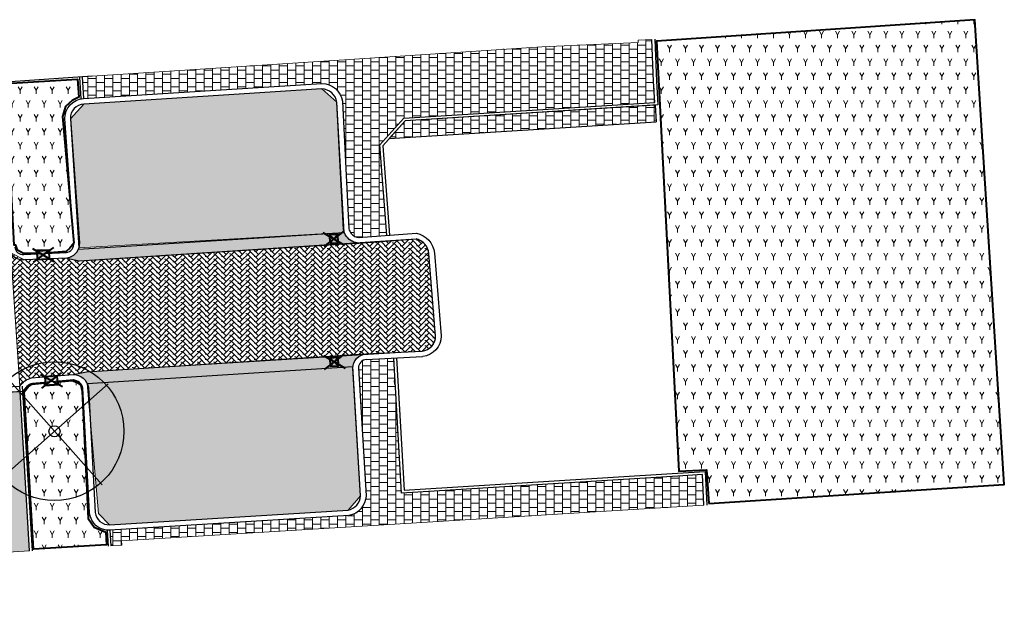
# Model space of a CAD drawing. Header units: metres. Extents: x -1 to 162893, y -2 to 502950.
# Tile 100 of 107: x 162631 to 162667, y 502794 to 502815. Entities that reach past the tile are written whole.
import ezdxf

# ---------------------------------------------------------------- set-up
doc = ezdxf.new("R2010")
doc.units = ezdxf.units.M
for name, color, linetype, lineweight, true_color in [('V-BH-GR-BEPLANTING_CULTUUR-A', 92, 'Continuous', 40, 0x00bd00), ('V-WE-VH-VERHARDING_SBAKSTEEN-A - ROODBRUIN_KEPER', 242, 'Continuous', 13, 0xbd002e), ('V-WE-VH-VERHARDING_TEGEL_300x300x45_GRIJS-A', 253, 'Continuous', 13, 0x828282)]:
    doc.layers.add(name, color=color, linetype=linetype, lineweight=lineweight, true_color=true_color)
for name, color, linetype, lineweight in [('V-BH-RI-GWA_KOLK-S', 30, 'Continuous', 40), ('V-BH-VH-GOOT_GEBAKKENKLINKERS_KEIFORMAAT_4STREK-G', 3, 'Continuous', 30), ('V-BH-VH-KANTOPSLUITING_OPSLUITBAND_100X200-G', 150, 'Continuous', 30), ('V-BH-VH-KANTOPSLUITING_TROTTOIRBAND_180 200-G', 6, 'Continuous', 30), ('V-BH-VH-KANTOPSLUITING_VOORKANTBAND-G', 2, 'Continuous', 30), ('V-BH-VH-MATERIAALGRENS-G', 7, 'Continuous', 30), ('V-WE-GR-BEPLANTING-A-250', 92, 'Continuous', 18), ('V-WE-GR-BOOM-S', 1, 'Continuous', 30), ('V-WE-VH-OPENVERHARDING_TEGEL-A', 92, 'Continuous', 18), ('V01-WE-VH-OPENVERHARDING_TEGEL-A', 92, 'Continuous', 18)]:
    doc.layers.add(name, color=color, linetype=linetype, lineweight=lineweight)
doc.layers.add('X-XX-AL-HULPLIJN 01-G', color=1, linetype='Continuous', lineweight=18, true_color=0xff0000, plot=False)
doc.layers.add('X01-XX-AL-HULPLIJN 01-G', color=1, linetype='Continuous', lineweight=18, true_color=0xff0000, plot=False)
pattern_1 = [(0, (0, 0), (0.3, 0.15), [0.3, -0.3]), (90, (0, 0), (-0.3, 2e-17), [])]
pattern_2 = [(0, (0, 0), (0, 0.1), []), (90, (0.4, 0), (-0.4, 2e-17), [0.1, -0.1]), (90, (0.2, 0.1), (-0.4, 2e-17), [0.1, -0.1]), (0, (0.2, 0.05), (0, 0.2), [0, -0.2, 0, 0, 0]), (0, (0.2, 0.15), (0, 0.2), [0, -0.2, 0, 0, 0])]
pattern_3 = [(60, (162509.3586, 502748.52543), (-0.2886752, 0.4999999), [0.144338, -0.433013]), (120, (162509.3586, 502748.52543), (-0.5773502, -1e-07), [0.144338, -0.433013]), (270, (162509.35858, 502748.52543), (0.288675, -0.5), [0.125, -0.875])]

# ---------------------------------------------------------------- blocks, each defined once
blk = doc.blocks.new('V-SRI-KOLK_TROTTOIR-SO15')
at = {"layer": 'V-BH-RI-GWA_KOLK-S', "linetype": 'Continuous'}
blk.add_hatch(color=256, dxfattribs=at).paths.add_polyline_path([(0.212, 0.168), (-0.237, 0.131), (-0.212, -0.168)])
at = {"layer": 'V-BH-RI-GWA_KOLK-S', "ltscale": 0.02}
for p, q in [((-0.395, 0.218), (0.395, -0.218)), ((0.353, 0.28), (-0.353, -0.28))]:
    blk.add_line(p, q, dxfattribs=at)
at = {"layer": 'V-BH-RI-GWA_KOLK-S', "ltscale": 0.2}
blk.add_line((-0.212, -0.168), (0.212, 0.168), dxfattribs=at)
at = {"layer": 'V-BH-RI-GWA_KOLK-S', "ltscale": 0.2, "flags": 128}
blk.add_lwpolyline([(-0.212, -0.168), (0.237, -0.131), (0.212, 0.168), (-0.237, 0.131), (-0.212, -0.168)], dxfattribs=at)
blk = doc.blocks.new('V-SRI-KOLK_TROTTOIR-SO16')
at = {"layer": 'V-BH-RI-GWA_KOLK-S', "linetype": 'Continuous'}
blk.add_hatch(color=256, dxfattribs=at).paths.add_polyline_path([(0.218, 0.16), (-0.231, 0.14), (-0.218, -0.16)])
at = {"layer": 'V-BH-RI-GWA_KOLK-S', "ltscale": 0.02}
for p, q in [((-0.386, 0.233), (0.386, -0.233)), ((0.364, 0.266), (-0.364, -0.266))]:
    blk.add_line(p, q, dxfattribs=at)
at = {"layer": 'V-BH-RI-GWA_KOLK-S', "ltscale": 0.2}
blk.add_line((-0.218, -0.16), (0.218, 0.16), dxfattribs=at)
at = {"layer": 'V-BH-RI-GWA_KOLK-S', "ltscale": 0.2, "flags": 128}
blk.add_lwpolyline([(-0.218, -0.16), (0.231, -0.14), (0.218, 0.16), (-0.231, 0.14), (-0.218, -0.16)], dxfattribs=at)
blk = doc.blocks.new('V-SRI-KOLK_STRAAT_300X300-SO1')
at = {"layer": 'V-BH-RI-GWA_KOLK-S', "ltscale": 0.02}
for p, q in [((-0.4, 0.375), (0.381, -0.076)), ((0.349, 0.423), (-0.368, -0.124))]:
    blk.add_line(p, q, dxfattribs=at)
at = {"layer": 'V-BH-RI-GWA_KOLK-S', "ltscale": 0.2}
for p, q in [((0.15, 0.009), (-0.169, 0.29)), ((-0.15, -0.009), (0.131, 0.309))]:
    blk.add_line(p, q, dxfattribs=at)
at = {"layer": 'V-BH-RI-GWA_KOLK-S', "ltscale": 0.2, "flags": 128}
blk.add_lwpolyline([(-0.15, -0.009), (0.15, 0.009), (0.131, 0.309), (-0.169, 0.29), (-0.15, -0.009)], dxfattribs=at)
blk = doc.blocks.new('V-SRI-KOLK_STRAAT_300X300-SO2')
at = {"layer": 'V-BH-RI-GWA_KOLK-S', "ltscale": 0.02}
for p, q in [((-0.4, 0.375), (0.381, -0.076)), ((0.349, 0.423), (-0.368, -0.124))]:
    blk.add_line(p, q, dxfattribs=at)
at = {"layer": 'V-BH-RI-GWA_KOLK-S', "ltscale": 0.2}
for p, q in [((0.15, 0.009), (-0.169, 0.29)), ((-0.15, -0.009), (0.131, 0.309))]:
    blk.add_line(p, q, dxfattribs=at)
at = {"layer": 'V-BH-RI-GWA_KOLK-S', "ltscale": 0.2, "flags": 128}
blk.add_lwpolyline([(-0.15, -0.009), (0.15, 0.009), (0.131, 0.309), (-0.169, 0.29), (-0.15, -0.009)], dxfattribs=at)
blk = doc.blocks.new('V-SGR-BOOM_00122')
at = {"layer": 'V-WE-GR-BOOM-S', "ltscale": 0.0025}
for p, q in [((1.712, -1.936), (-1.712, 1.936)), ((1.936, 1.712), (-1.936, -1.712))]:
    blk.add_line(p, q, dxfattribs=at)
at = {"layer": 'V-WE-GR-BOOM-S', "ltscale": 2.5}
for radius in [2.5, 0.2]:
    blk.add_circle((0, 0), radius, dxfattribs=at)

msp = doc.modelspace()

# ---------------------------------------------------------------- hatches: boundary and pattern name
at = {"layer": 'V-BH-VH-GOOT_GEBAKKENKLINKERS_KEIFORMAAT_4STREK-G'}
h = msp.add_hatch(dxfattribs=at)
h.set_pattern_fill('AVH-SBS_DIKFORMAAT_HALFST', color=256, scale=2, pattern_type=2)
h.set_pattern_definition(pattern_2)
edge = h.paths.add_edge_path()
edge.add_line((162633.563, 502806.301), (162643.14, 502806.907))
edge.add_arc((162643.695, 502807.111), 0.591, 200.1968, 267.5107)
edge.add_line((162643.669, 502806.521), (162633.589, 502805.881))
edge.add_line((162633.589, 502805.881), (162633.148, 502805.982))
edge.add_arc((162633.082, 502806.498), 0.52, 277.3302, 337.6919)
h = msp.add_hatch(dxfattribs=at)
h.set_pattern_fill('AVH-SBS_DIKFORMAAT_HALFST', color=256, scale=2, pattern_type=2)
h.set_pattern_definition(pattern_2)
edge = h.paths.add_edge_path()
edge.add_line((162633.382, 502801.79), (162633.853, 502801.886))
edge.add_line((162633.853, 502801.886), (162643.918, 502802.527))
edge.add_arc((162643.957, 502802.025), 0.503, 94.4831, 174.4934)
edge.add_line((162643.456, 502802.073), (162633.88, 502801.467))
edge.add_arc((162633.36, 502801.212), 0.578, 26.1273, 87.8372)
at = {"layer": 'V-WE-GR-BEPLANTING-A-250'}
h = msp.add_hatch(dxfattribs=at)
h.set_pattern_fill('AGR-BEPLANTING_SOORT_01-SO', color=256, scale=0.5, pattern_type=2)
h.set_pattern_definition(pattern_3)
h.paths.add_polyline_path([(162656.271, 502797.147), (162666.916, 502797.823), (162665.852, 502814.565), (162654.389, 502813.786), (162655.195, 502798.3), (162656.192, 502798.359)])
h = msp.add_hatch(dxfattribs=at)
h.set_pattern_fill('AGR-BEPLANTING_SOORT_01-SO', color=256, scale=0.5, pattern_type=2)
h.set_pattern_definition(pattern_3)
h.paths.add_polyline_path([(162630.956, 502812.265), (162633.534, 502812.429), (162633.576, 502811.772), (162633.339, 502811.654), (162633.104, 502811.434), (162632.99, 502811.079), (162633.401, 502806.515), (162633.262, 502806.341), (162633.121, 502806.218), (162632.537, 502806.168), (162632.529, 502806.263), (162632.057, 502806.251), (162632.061, 502806.146), (162631.589, 502806.149), (162631.367, 502806.264), (162631.312, 502806.441), (162631.247, 502806.439)])
h = msp.add_hatch(dxfattribs=at)
h.set_pattern_fill('AGR-BEPLANTING_SOORT_01-SO', color=256, scale=0.5, pattern_type=2)
h.set_pattern_definition(pattern_3)
h.paths.add_polyline_path([(162631.903, 502801.443), (162632.358, 502801.486), (162632.366, 502801.388), (162632.848, 502801.423), (162632.839, 502801.525), (162633.343, 502801.568), (162633.503, 502801.509), (162633.649, 502801.401), (162633.702, 502801.189), (162633.92, 502796.602), (162634.136, 502796.283), (162634.552, 502796.109), (162634.572, 502795.656), (162631.951, 502795.496), (162631.612, 502801.158), (162631.757, 502801.337)])
at = {"layer": 'V-WE-VH-OPENVERHARDING_TEGEL-A'}
h = msp.add_hatch(dxfattribs=at)
h.set_pattern_fill('AVH-TEGEL_300X300_HALFST', color=256, pattern_type=2)
h.set_pattern_definition(pattern_1)
edge = h.paths.add_edge_path()
edge.add_line((162630.434, 502801.119), (162631.463, 502801.164))
edge.add_line((162631.463, 502801.164), (162631.809, 502795.433))
edge.add_line((162631.809, 502795.433), (162630.259, 502795.338))
edge.add_line((162630.259, 502795.338), (162634.508, 502727.292))
edge.add_line((162634.508, 502727.292), (162634.856, 502727.314))
edge.add_line((162634.856, 502727.314), (162634.925, 502726.482))
edge.add_line((162634.925, 502726.482), (162630.988, 502726.221))
edge.add_line((162630.988, 502726.221), (162630.744, 502727.827))
edge.add_line((162630.744, 502727.827), (162630.227, 502736.288))
edge.add_line((162630.227, 502736.288), (162630.734, 502736.317))
edge.add_line((162630.734, 502736.317), (162630.602, 502738.388))
edge.add_line((162630.602, 502738.388), (162630.106, 502738.358))
edge.add_line((162630.106, 502738.358), (162628.696, 502761.413))
edge.add_line((162628.696, 502761.413), (162629.157, 502761.442))
edge.add_line((162629.157, 502761.442), (162629.044, 502763.445))
edge.add_line((162629.044, 502763.445), (162628.572, 502763.431))
edge.add_line((162628.572, 502763.431), (162627.929, 502774))
edge.add_line((162627.929, 502774), (162628.394, 502774.041))
edge.add_line((162628.394, 502774.041), (162628.294, 502776.094))
edge.add_line((162628.294, 502776.094), (162627.803, 502776.062))
edge.add_line((162627.803, 502776.062), (162627.164, 502786.67))
edge.add_line((162627.164, 502786.67), (162627.628, 502786.703))
edge.add_line((162627.628, 502786.703), (162627.517, 502788.742))
edge.add_line((162627.517, 502788.742), (162627.014, 502788.719))
edge.add_line((162627.014, 502788.719), (162626.725, 502793.096))
edge.add_line((162626.725, 502793.096), (162626.712, 502793.296))
edge.add_line((162626.712, 502793.296), (162626.261, 502793.259))
edge.add_line((162626.261, 502793.259), (162625.959, 502793.551))
edge.add_line((162625.959, 502793.551), (162625.809, 502796.578))
edge.add_arc((162630.635, 502796.288), 4.835, 92.3918, 176.5611, ccw=False)
edge.add_arc((162630.433, 502801.119), 0.000157, -45.237, 229.999, ccw=False)
at = {"layer": 'V-WE-VH-VERHARDING_SBAKSTEEN-A - ROODBRUIN_KEPER'}
h = msp.add_hatch(dxfattribs=at)
h.set_pattern_fill('AVH-SBS_DIKFORMAAT_ELLEBOOG-SO', color=256, scale=0.2, pattern_type=2)
h.set_pattern_definition([(0, (0, 0), (0.138, 0.138), [0.552, -0.276]), (270, (0, 0.414), (0.138, 0.138), [0.552, -0.276]), (0, (0.345, 0.069), (0.138, 0.138), [0, -0.828]), (0, (0.069, 0.207), (0.138, 0.138), [0, -0.828])])
h.paths.add_polyline_path([(162633.88, 502801.467), (162643.456, 502802.073), (162643.728, 502797.419), (162643.278, 502796.902), (162634.689, 502796.375), (162634.289, 502796.775)])
h.paths.add_polyline_path([(162633.277, 502810.999), (162633.761, 502811.529), (162642.333, 502812.072), (162642.875, 502811.596), (162643.14, 502806.907), (162633.579, 502806.345)])
h = msp.add_hatch(dxfattribs=at)
h.set_pattern_fill('AVH-SBS_DIKFORMAAT_KEPER-SO', color=256, scale=0.2, pattern_type=2)
h.set_pattern_definition([(45, (0, 0), (0, 0.195161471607), [0.552, -0.276]), (135, (0.09758, 0.09758), (1e-17, 0.195161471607), [0.552, -0.276]), (0, (0.19516, 0.09758), (0.29274222, 0.09758074), [0, -0.58548442])])
edge = h.paths.add_edge_path()
edge.add_line((162631.133, 502806.167), (162631.451, 502801.364))
edge.add_arc((162632.038, 502800.981), 0.701, 103.2106, 146.9321, ccw=False)
edge.add_line((162631.878, 502801.664), (162633.382, 502801.79))
edge.add_line((162633.382, 502801.79), (162633.853, 502801.886))
edge.add_line((162633.853, 502801.886), (162645.949, 502802.633))
edge.add_arc((162645.917, 502803.149), 0.517, 273.5346, 362.3969)
edge.add_line((162646.434, 502803.171), (162646.189, 502806.142))
edge.add_arc((162645.597, 502806.093), 0.594, 4.7142, 77.1969)
edge.add_line((162645.729, 502806.672), (162633.589, 502805.881))
edge.add_line((162633.589, 502805.881), (162633.148, 502805.982))
edge.add_line((162633.148, 502805.982), (162631.62, 502805.914))
edge.add_line((162631.62, 502805.914), (162631.133, 502806.167))
at = {"layer": 'V01-WE-VH-OPENVERHARDING_TEGEL-A'}
h = msp.add_hatch(dxfattribs=at)
h.set_pattern_fill('AVH-TEGEL_300X300_HALFST', color=256, pattern_type=2)
h.set_pattern_definition(pattern_1)
edge = h.paths.add_edge_path()
edge.add_arc((162643.695, 502807.111), 0.391, 218.9257, 265.9887, ccw=False)
edge.add_line((162643.391, 502806.866), (162643.39, 502806.866))
edge.add_arc((162643.693, 502807.111), 0.389, 191.7815, 218.9856, ccw=False)
edge.add_line((162643.312, 502807.031), (162643.074, 502811.616))
edge.add_line((162643.074, 502811.616), (162643.073, 502811.627))
edge.add_arc((162642.32, 502811.51), 0.762, 8.774, 88.645)
edge.add_line((162642.338, 502812.272), (162642.329, 502812.272))
edge.add_line((162642.329, 502812.272), (162633.751, 502811.729))
edge.add_line((162633.751, 502811.729), (162633.704, 502812.503))
edge.add_line((162633.704, 502812.503), (162633.711, 502812.503))
edge.add_line((162633.711, 502812.503), (162634.066, 502812.526))
edge.add_line((162634.066, 502812.526), (162643.331, 502813.137))
edge.add_line((162643.331, 502813.137), (162650.258, 502813.593))
edge.add_line((162650.258, 502813.593), (162653.727, 502813.749))
edge.add_line((162653.727, 502813.749), (162653.724, 502813.822))
edge.add_line((162653.724, 502813.822), (162654.226, 502813.855))
edge.add_line((162654.226, 502813.855), (162654.285, 502812.342))
edge.add_line((162654.285, 502812.342), (162654.333, 502811.589))
edge.add_line((162654.333, 502811.589), (162645.284, 502811.02))
edge.add_line((162645.284, 502811.02), (162644.425, 502810.059))
edge.add_line((162644.425, 502810.059), (162644.671, 502806.795))
edge.add_line((162644.671, 502806.795), (162643.667, 502806.721))
h = msp.add_hatch(dxfattribs=at)
h.set_pattern_fill('AVH-TEGEL_300X300_HALFST', color=256, pattern_type=2)
h.set_pattern_definition(pattern_1)
h.paths.add_polyline_path([(162645.331, 502810.923), (162654.339, 502811.489), (162654.376, 502810.89), (162644.762, 502810.286)])
h = msp.add_hatch(dxfattribs=at)
h.set_pattern_fill('AVH-TEGEL_300X300_HALFST', color=256, pattern_type=2)
h.set_pattern_definition(pattern_1)
edge = h.paths.add_edge_path()
edge.add_arc((162643.167, 502797.453), 0.762, 281.3826, 356.5444)
edge.add_line((162643.928, 502797.407), (162643.928, 502797.419))
edge.add_line((162643.928, 502797.419), (162643.654, 502802.026))
edge.add_arc((162643.957, 502802.025), 0.303, 94.914, 179.7755, ccw=False)
edge.add_line((162643.931, 502802.327), (162644.924, 502802.379))
edge.add_line((162644.924, 502802.379), (162644.966, 502801.653))
edge.add_line((162644.966, 502801.653), (162644.961, 502801.642))
edge.add_line((162644.961, 502801.642), (162644.955, 502801.627))
edge.add_line((162644.955, 502801.627), (162644.946, 502801.597))
edge.add_line((162644.946, 502801.597), (162644.941, 502801.568))
edge.add_line((162644.941, 502801.568), (162644.939, 502801.54))
edge.add_line((162644.939, 502801.54), (162644.941, 502801.512))
edge.add_line((162644.941, 502801.512), (162644.946, 502801.483))
edge.add_line((162644.946, 502801.483), (162644.955, 502801.453))
edge.add_line((162644.955, 502801.453), (162644.961, 502801.438))
edge.add_line((162644.961, 502801.438), (162644.968, 502801.423))
edge.add_line((162644.968, 502801.423), (162644.976, 502801.409))
edge.add_line((162644.976, 502801.409), (162644.981, 502801.401))
edge.add_line((162644.981, 502801.401), (162645.209, 502797.511))
edge.add_line((162645.209, 502797.511), (162655.152, 502798.131))
edge.add_line((162655.152, 502798.131), (162656.045, 502798.186))
edge.add_line((162656.045, 502798.186), (162656.097, 502797.08))
edge.add_line((162656.097, 502797.08), (162644.377, 502796.363))
edge.add_line((162644.377, 502796.363), (162635.12, 502795.796))
edge.add_line((162635.12, 502795.796), (162635.13, 502795.636))
edge.add_line((162635.13, 502795.636), (162634.735, 502795.612))
edge.add_line((162634.735, 502795.612), (162634.701, 502796.175))
edge.add_line((162634.701, 502796.175), (162643.304, 502796.703))
edge.add_line((162643.304, 502796.703), (162643.317, 502796.706))

# ---------------------------------------------------------------- linework, layer by layer
at = {"layer": 'V-BH-GR-BEPLANTING_CULTUUR-A', "flags": 128}
for points in [[(162656.271, 502797.147), (162666.916, 502797.823), (162665.852, 502814.565), (162654.389, 502813.786), (162655.195, 502798.3), (162656.192, 502798.359), (162656.271, 502797.147)], [(162630.956, 502812.265), (162633.534, 502812.429), (162633.576, 502811.772), (162633.339, 502811.654), (162633.104, 502811.434), (162632.99, 502811.079), (162633.401, 502806.515), (162633.262, 502806.341), (162633.121, 502806.218), (162632.537, 502806.168), (162632.529, 502806.263), (162632.057, 502806.251), (162632.061, 502806.146), (162631.589, 502806.149), (162631.367, 502806.264), (162631.312, 502806.441), (162631.247, 502806.439), (162630.956, 502812.265)], [(162631.903, 502801.443), (162632.358, 502801.486), (162632.366, 502801.388), (162632.848, 502801.423), (162632.839, 502801.525), (162633.343, 502801.568), (162633.503, 502801.509), (162633.649, 502801.401), (162633.702, 502801.189), (162633.92, 502796.602), (162634.136, 502796.283), (162634.552, 502796.109), (162634.572, 502795.656), (162631.951, 502795.496), (162631.612, 502801.158), (162631.757, 502801.337), (162631.903, 502801.443)]]:
    msp.add_lwpolyline(points, dxfattribs=at)
at = {"layer": 'V-BH-VH-GOOT_GEBAKKENKLINKERS_KEIFORMAAT_4STREK-G'}
for p, q in [((162633.589, 502805.881), (162643.149, 502806.487)), ((162633.88, 502801.467), (162643.456, 502802.073))]:
    msp.add_line(p, q, dxfattribs=at)
at = {"layer": 'V-BH-VH-KANTOPSLUITING_OPSLUITBAND_100X200-G'}
for p, q in [((162633.604, 502812.497), (162633.652, 502811.716)), ((162631.909, 502795.439), (162631.551, 502801.37)), ((162634.601, 502796.178), (162634.635, 502795.606))]:
    msp.add_line(p, q, dxfattribs=at)
at = {"layer": 'V-BH-VH-KANTOPSLUITING_OPSLUITBAND_100X200-G', "flags": 128}
for points in [[(162654.326, 502813.859), (162654.385, 502812.347), (162654.439, 502811.495)], [(162654.439, 502811.495), (162645.331, 502810.923), (162644.528, 502810.024), (162644.771, 502806.802)], [(162645.024, 502802.384), (162645.303, 502797.617), (162655.146, 502798.231)], [(162655.146, 502798.231), (162656.14, 502798.292), (162656.197, 502797.085)]]:
    msp.add_lwpolyline(points, dxfattribs=at)
at = {"layer": 'V-BH-VH-KANTOPSLUITING_TROTTOIRBAND_180 200-G'}
for p, q in [((162643.654, 502806.72), (162645.742, 502806.874)), ((162643.928, 502802.327), (162645.959, 502802.433))]:
    msp.add_line(p, q, dxfattribs=at)
at = {"layer": 'V-BH-VH-KANTOPSLUITING_TROTTOIRBAND_180 200-G', "flags": 128}
for points in [[(162633.75, 502811.729), (162642.329, 502812.272), (162642.338, 502812.272, -0.363333), (162643.073, 502811.627), (162643.074, 502811.616), (162643.312, 502807.031, 0.119261), (162643.39, 502806.866), (162643.391, 502806.866, 0.215279), (162643.678, 502806.721, 0.215279)], [(162633.123, 502806.18, 0.199816), (162633.335, 502806.303), (162633.336, 502806.303), (162633.336, 502806.303, 0.180287), (162633.401, 502806.515), (162633.077, 502810.989), (162633.077, 502810.994, -0.403554), (162633.751, 502811.729, -0.403554)], [(162645.742, 502806.874, -0.336479), (162646.388, 502806.159), (162646.388, 502806.159), (162646.634, 502803.179), (162646.634, 502803.17, -0.380297), (162645.971, 502802.434, -0.380297)], [(162631.277, 502806.373, 0.428147), (162631.595, 502806.112), (162631.603, 502806.113), (162633.139, 502806.182)], [(162643.934, 502802.328, 0.390348), (162643.654, 502802.026), (162643.928, 502797.419), (162643.928, 502797.407, -0.340242), (162643.317, 502796.706), (162643.304, 502796.703), (162634.701, 502796.175)], [(162633.399, 502801.591), (162631.911, 502801.466, 0.237315), (162631.574, 502801.169, 0.237315)], [(162634.698, 502796.175, -0.396014), (162633.969, 502796.799), (162633.969, 502796.805), (162633.73, 502801.291, 0.164825), (162633.608, 502801.498), (162633.608, 502801.498), (162633.608, 502801.498, 0.171738), (162633.375, 502801.59, 0.171738)], [(162631.574, 502801.169), (162630.434, 502801.119), (162630.433, 502801.119, 0.386175), (162625.809, 502796.557, 0.386175)]]:
    msp.add_lwpolyline(points, format="xyb", dxfattribs=at)
at = {"layer": 'V-BH-VH-KANTOPSLUITING_VOORKANTBAND-G'}
for p, q in [((162633.704, 502812.503), (162633.751, 502811.729)), ((162643.669, 502806.521), (162645.729, 502806.672)), ((162643.918, 502802.527), (162645.949, 502802.633)), ((162634.701, 502796.175), (162634.735, 502795.612))]:
    msp.add_line(p, q, dxfattribs=at)
at = {"layer": 'V-BH-VH-KANTOPSLUITING_VOORKANTBAND-G', "flags": 128}
for points in [[(162654.333, 502811.589), (162654.285, 502812.342), (162654.226, 502813.855)], [(162644.671, 502806.795), (162644.425, 502810.059), (162645.284, 502811.02), (162654.333, 502811.589)], [(162655.152, 502798.131), (162645.209, 502797.511), (162644.924, 502802.379)], [(162631.809, 502795.433), (162631.451, 502801.364)], [(162656.097, 502797.08), (162656.045, 502798.186), (162655.152, 502798.131)]]:
    msp.add_lwpolyline(points, dxfattribs=at)
for points in [[(162643.669, 502806.521, -0.215279), (162643.235, 502806.74, -0.126583), (162643.113, 502807.007), (162642.875, 502811.596, 0.363333), (162642.333, 502812.072), (162633.763, 502811.529)], [(162633.763, 502811.529, 0.403554), (162633.277, 502810.999), (162633.601, 502806.528, -0.18121), (162633.494, 502806.181, -0.199816), (162633.148, 502805.982, -0.199816)], [(162645.949, 502802.633, 0.380297), (162646.434, 502803.171), (162646.189, 502806.142, 0.325198), (162645.729, 502806.672, 0.325198)], [(162633.148, 502805.982), (162631.62, 502805.914, -0.310528), (162631.133, 502806.167, -0.310528)], [(162634.689, 502796.375), (162643.278, 502796.902, 0.340242), (162643.728, 502797.419), (162643.454, 502802.02, -0.394441), (162643.918, 502802.527, -0.394441)], [(162631.451, 502801.364, -0.193568), (162631.878, 502801.664), (162633.382, 502801.79)], [(162633.382, 502801.79, -0.171738), (162633.739, 502801.649, -0.172374), (162633.929, 502801.315), (162634.168, 502796.821, 0.396014), (162634.689, 502796.375, 0.396014)], [(162625.609, 502796.568, -0.386175), (162630.425, 502801.319), (162631.451, 502801.364)]]:
    msp.add_lwpolyline(points, format="xyb", dxfattribs=at)
at = {"layer": 'V-BH-VH-MATERIAALGRENS-G'}
for p, q in [((162654.339, 502811.489), (162654.376, 502810.89)), ((162644.762, 502810.286), (162654.376, 502810.89)), ((162633.563, 502806.301), (162643.14, 502806.907)), ((162633.88, 502801.467), (162643.456, 502802.073))]:
    msp.add_line(p, q, dxfattribs=at)
at = {"layer": 'V-BH-VH-MATERIAALGRENS-G', "flags": 128}
for points in [[(162633.711, 502812.503), (162630.771, 502812.309)], [(162634.066, 502812.526), (162633.711, 502812.503)], [(162633.148, 502805.982), (162633.589, 502805.881), (162643.149, 502806.487), (162643.669, 502806.521)], [(162633.382, 502801.79), (162633.853, 502801.886), (162643.43, 502802.493), (162643.918, 502802.527)]]:
    msp.add_lwpolyline(points, dxfattribs=at)
at = {"layer": 'V-WE-VH-VERHARDING_TEGEL_300x300x45_GRIJS-A', "flags": 128}
for points in [[(162643.667, 502806.721, -0.208287), (162643.391, 502806.866), (162643.391, 502806.866), (162643.39, 502806.866, -0.119261), (162643.312, 502807.031), (162643.074, 502811.616), (162643.073, 502811.627), (162643.073, 502811.627), (162643.073, 502811.627, 0.363333), (162642.338, 502812.272), (162642.338, 502812.272), (162642.329, 502812.272), (162633.751, 502811.729), (162633.704, 502812.503), (162633.711, 502812.503), (162634.066, 502812.526), (162643.331, 502813.137), (162650.258, 502813.593), (162653.727, 502813.749), (162653.724, 502813.822), (162654.226, 502813.855), (162654.285, 502812.342), (162654.333, 502811.589), (162645.284, 502811.02), (162644.425, 502810.059), (162644.671, 502806.795), (162643.667, 502806.721)], [(162643.317, 502796.706, 0.340242), (162643.928, 502797.407), (162643.928, 502797.407), (162643.928, 502797.419), (162643.654, 502802.026), (162643.654, 502802.026), (162643.654, 502802.026, -0.388183), (162643.931, 502802.327), (162644.924, 502802.379), (162644.966, 502801.653), (162644.961, 502801.642), (162644.955, 502801.627), (162644.946, 502801.597), (162644.941, 502801.568), (162644.939, 502801.54), (162644.941, 502801.512), (162644.946, 502801.483), (162644.955, 502801.453), (162644.961, 502801.438), (162644.968, 502801.423), (162644.976, 502801.409), (162644.981, 502801.401), (162645.209, 502797.511), (162655.152, 502798.131), (162656.045, 502798.186), (162656.097, 502797.08), (162644.377, 502796.363), (162635.12, 502795.796), (162635.13, 502795.636), (162634.735, 502795.612), (162634.701, 502796.175), (162643.304, 502796.703), (162643.317, 502796.706)]]:
    msp.add_lwpolyline(points, format="xyb", dxfattribs=at)
msp.add_lwpolyline([(162645.331, 502810.923), (162654.339, 502811.489), (162654.376, 502810.89), (162644.762, 502810.286), (162645.331, 502810.923)], dxfattribs=at)
at = {"layer": 'X-XX-AL-HULPLIJN 01-G', "flags": 128}
for points in [[(162633.563, 502806.301), (162643.14, 502806.907, 0.30246), (162643.669, 502806.521), (162633.589, 502805.881), (162633.148, 502805.982, 0.269641), (162633.563, 502806.301, -1.25869)], [(162633.382, 502801.79), (162633.853, 502801.886), (162643.918, 502802.527, 0.364021), (162643.456, 502802.073), (162633.88, 502801.467, 0.275962), (162633.382, 502801.79, -4.574717)], [(162626.261, 502793.259), (162625.959, 502793.551), (162625.809, 502796.578, -0.384712), (162630.433, 502801.119, -2.579355), (162630.434, 502801.119), (162631.463, 502801.164), (162631.809, 502795.433), (162630.259, 502795.338), (162634.508, 502727.292)]]:
    msp.add_lwpolyline(points, format="xyb", dxfattribs=at)
at = {"layer": 'X01-XX-AL-HULPLIJN 01-G', "flags": 128}
for points in [[(162633.277, 502810.999), (162633.761, 502811.529), (162642.333, 502812.072), (162642.875, 502811.596), (162643.14, 502806.907), (162633.579, 502806.345)], [(162633.88, 502801.467), (162643.456, 502802.073), (162643.728, 502797.419), (162643.278, 502796.902), (162634.689, 502796.375), (162634.289, 502796.775)]]:
    msp.add_lwpolyline(points, close=True, dxfattribs=at)
msp.add_lwpolyline([(162631.133, 502806.167), (162631.451, 502801.364, -0.193119), (162631.878, 502801.664), (162633.382, 502801.79), (162633.853, 502801.886), (162645.949, 502802.633, 0.40841), (162646.434, 502803.171), (162646.189, 502806.142, 0.32725), (162645.729, 502806.672), (162633.589, 502805.881), (162633.148, 502805.982), (162631.62, 502805.914)], format="xyb", close=True, dxfattribs=at)

# ---------------------------------------------------------------- block references
at = {"color": 7, "linetype": 'Continuous', "lineweight": 0}
for name, p in [('V-SRI-KOLK_STRAAT_300X300-SO1', (162642.775, 502806.524)), ('V-SRI-KOLK_TROTTOIR-SO16', (162632.299, 502806.094)), ('V-SRI-KOLK_STRAAT_300X300-SO2', (162642.789, 502802.091)), ('V-SGR-BOOM_00122', (162632.704, 502799.744)), ('V-SRI-KOLK_TROTTOIR-SO15', (162632.593, 502801.573))]:
    msp.add_blockref(name, p, dxfattribs=at)

doc.saveas('drawing.dxf')
